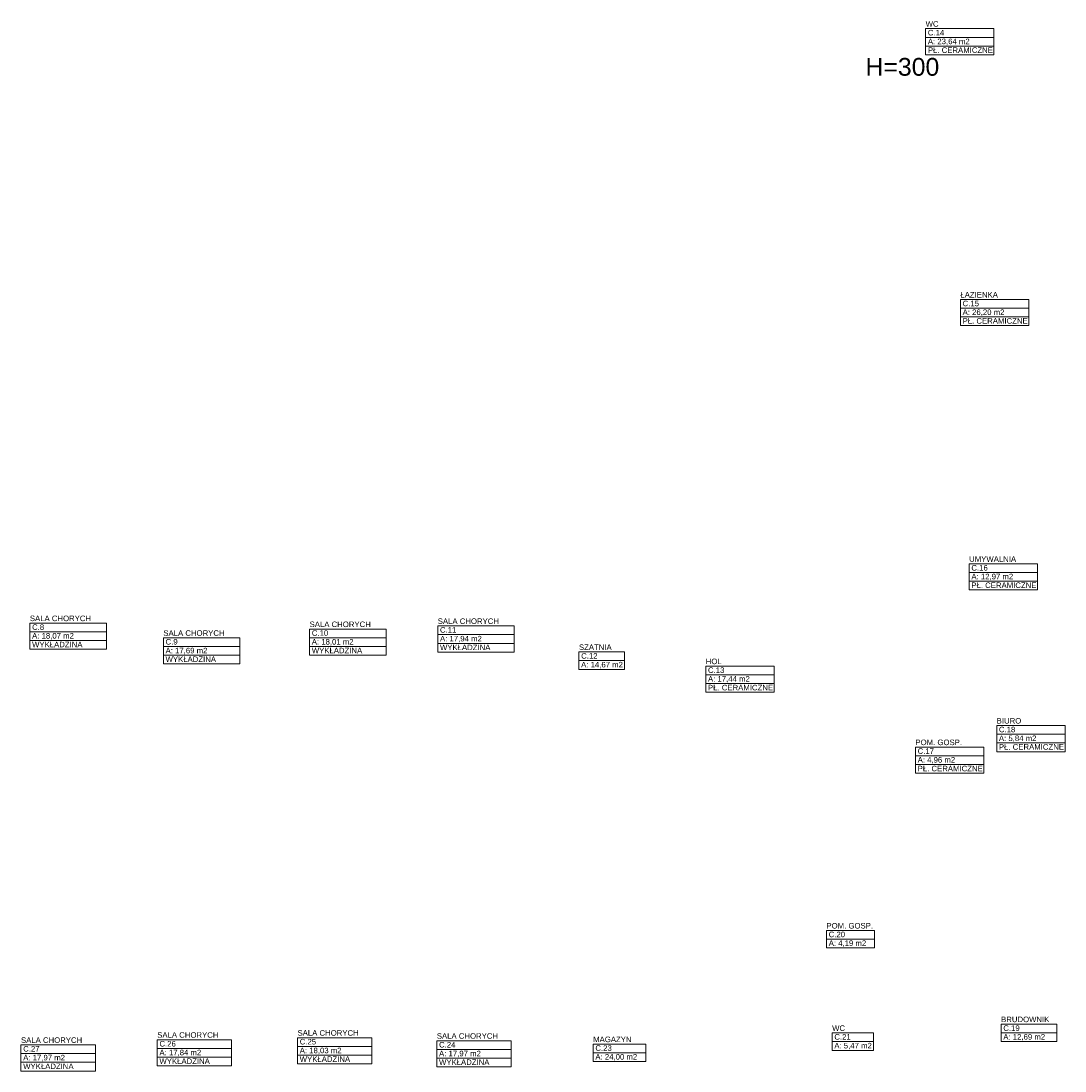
# Model space of a CAD drawing. Header units: millimetres. Extents: x 12683 to 90307, y 30842 to 62253.
# Tile 16 of 152: x 19880 to 22230, y 41238 to 43601. Entities that reach past the tile are written whole.
import ezdxf
from ezdxf.enums import TextEntityAlignment as Align

# ---------------------------------------------------------------- set-up
doc = ezdxf.new("R2010")
doc.units = ezdxf.units.MM
doc.header["$LTSCALE"] = 0.6
doc.layers.add('zzz_podklady_opisy', color=252, linetype='Continuous', lineweight=15)
doc.layers.add('zzzz_mapa', color=252, linetype='Continuous', lineweight=15)
doc.styles.add('GENERATED_STYLE_1', font='ARIAL.TTF')

# ---------------------------------------------------------------- blocks, each defined once
blk = doc.blocks.new('SALA CHORYCH        _C.8       _71_2', base_point=(260603, -32565))
at = {"layer": 'zzzz_mapa', "linetype": 'Continuous'}
for p, q in [((259742, -32369), (261465, -32369)), ((259742, -32565), (259742, -32369)), ((261465, -32565), (259742, -32565)), ((259742, -32565), (261465, -32565)), ((259742, -32762), (259742, -32565)), ((261465, -32369), (261465, -32565)), ((261465, -32565), (261465, -32762)), ((261465, -32762), (259742, -32762)), ((259742, -32762), (261465, -32762)), ((259742, -32958), (259742, -32762)), ((261465, -32762), (261465, -32958)), ((261465, -32958), (259742, -32958))]:
    blk.add_line(p, q, dxfattribs=at)
at = {"linetype": 'Continuous', "flags": 1}
for tag in ['ROOM_AREA', 'ROOM_PERIM', 'ROOM_WALLS_SURF', 'ROOM_DOORS_SURF', 'ROOM_WINDS_SURF', 'ROOM_BASELEV', 'ROOM_HEIGHT', 'ROOM_NET_AREA', 'ROOM_REDUCED_AREA', 'ROOM_CALC_AREA', 'ROOM_VOLUME']:
    blk.add_attdef(tag, text='', height=2000, dxfattribs=at).set_placement((260603, -33599), align=Align.BOTTOM_LEFT)
at = {"layer": 'zzzz_mapa', "linetype": 'Continuous', "insert": (259792, -32594), "char_height": 125, "attachment_point": 1, "style": 'GENERATED_STYLE_1'}
blk.add_mtext('{A: 18,07 m2}', dxfattribs=at)
at = {"layer": 'zzzz_mapa', "style": 'GENERATED_STYLE_1'}
for tag, p in [('ROOM_NAME', (259742, -32363)), ('ROOM_NUMBER', (259792, -32560)), ('basec', (259792, -32952))]:
    blk.add_attdef(tag, text='', height=125, dxfattribs=at).set_placement(p, align=Align.BOTTOM_LEFT)
blk = doc.blocks.new('SALA CHORYCH        _C.9         _72_2', base_point=(263609, -32896))
at = {"layer": 'zzzz_mapa', "linetype": 'Continuous'}
for p, q in [((262748, -32700), (264470, -32700)), ((262748, -32896), (262748, -32700)), ((264470, -32700), (264470, -32896)), ((264470, -32896), (262748, -32896)), ((262748, -32896), (264470, -32896)), ((262748, -33093), (262748, -32896)), ((264470, -32896), (264470, -33093)), ((264470, -33093), (262748, -33093)), ((262748, -33093), (264470, -33093)), ((262748, -33289), (262748, -33093)), ((264470, -33289), (262748, -33289)), ((264470, -33093), (264470, -33289))]:
    blk.add_line(p, q, dxfattribs=at)
at = {"linetype": 'Continuous', "flags": 1}
for tag in ['ROOM_AREA', 'ROOM_PERIM', 'ROOM_WALLS_SURF', 'ROOM_DOORS_SURF', 'ROOM_WINDS_SURF', 'ROOM_BASELEV', 'ROOM_HEIGHT', 'ROOM_NET_AREA', 'ROOM_REDUCED_AREA', 'ROOM_CALC_AREA', 'ROOM_VOLUME']:
    blk.add_attdef(tag, text='', height=2000, dxfattribs=at).set_placement((263609, -33930), align=Align.BOTTOM_LEFT)
at = {"layer": 'zzzz_mapa', "linetype": 'Continuous', "insert": (262798, -32925), "char_height": 125, "attachment_point": 1, "style": 'GENERATED_STYLE_1'}
blk.add_mtext('{A: 17,69 m2}', dxfattribs=at)
at = {"layer": 'zzzz_mapa', "style": 'GENERATED_STYLE_1'}
for tag, p in [('ROOM_NAME', (262748, -32694)), ('ROOM_NUMBER', (262798, -32890)), ('basec', (262798, -33283))]:
    blk.add_attdef(tag, text='', height=125, dxfattribs=at).set_placement(p, align=Align.BOTTOM_LEFT)
blk = doc.blocks.new('SALA CHORYCH        _C.10    _73_2', base_point=(266901, -32699))
at = {"layer": 'zzzz_mapa', "linetype": 'Continuous'}
for p, q in [((266039, -32503), (267762, -32503)), ((266039, -32699), (266039, -32503)), ((267762, -32503), (267762, -32699)), ((267762, -32699), (266039, -32699)), ((266039, -32699), (267762, -32699)), ((266039, -32896), (266039, -32699)), ((267762, -32699), (267762, -32896)), ((267762, -32896), (266039, -32896)), ((266039, -32896), (267762, -32896)), ((266039, -33092), (266039, -32896)), ((267762, -32896), (267762, -33092)), ((267762, -33092), (266039, -33092))]:
    blk.add_line(p, q, dxfattribs=at)
at = {"linetype": 'Continuous', "flags": 1}
for tag in ['ROOM_AREA', 'ROOM_PERIM', 'ROOM_WALLS_SURF', 'ROOM_DOORS_SURF', 'ROOM_WINDS_SURF', 'ROOM_BASELEV', 'ROOM_HEIGHT', 'ROOM_NET_AREA', 'ROOM_REDUCED_AREA', 'ROOM_CALC_AREA', 'ROOM_VOLUME']:
    blk.add_attdef(tag, text='', height=2000, dxfattribs=at).set_placement((266901, -33733), align=Align.BOTTOM_LEFT)
at = {"layer": 'zzzz_mapa', "linetype": 'Continuous', "insert": (266089, -32728), "char_height": 125, "attachment_point": 1, "style": 'GENERATED_STYLE_1'}
blk.add_mtext('{A: 18,01 m2}', dxfattribs=at)
at = {"layer": 'zzzz_mapa', "style": 'GENERATED_STYLE_1'}
for tag, p in [('ROOM_NAME', (266039, -32497)), ('ROOM_NUMBER', (266089, -32693)), ('basec', (266089, -33086))]:
    blk.add_attdef(tag, text='', height=125, dxfattribs=at).set_placement(p, align=Align.BOTTOM_LEFT)
blk = doc.blocks.new('SALA CHORYCH        _C.11 _74_2', base_point=(269786, -32630))
at = {"layer": 'zzzz_mapa', "linetype": 'Continuous'}
for p, q in [((268925, -32433), (270647, -32433)), ((268925, -32630), (268925, -32433)), ((270647, -32433), (270647, -32630)), ((270647, -32630), (268925, -32630)), ((268925, -32630), (270647, -32630)), ((268925, -32826), (268925, -32630)), ((270647, -32826), (268925, -32826)), ((268925, -32826), (270647, -32826)), ((268925, -33023), (268925, -32826)), ((270647, -32630), (270647, -32826)), ((270647, -32826), (270647, -33023)), ((270647, -33023), (268925, -33023))]:
    blk.add_line(p, q, dxfattribs=at)
at = {"linetype": 'Continuous', "flags": 1}
for tag in ['ROOM_AREA', 'ROOM_PERIM', 'ROOM_WALLS_SURF', 'ROOM_DOORS_SURF', 'ROOM_WINDS_SURF', 'ROOM_BASELEV', 'ROOM_HEIGHT', 'ROOM_NET_AREA', 'ROOM_REDUCED_AREA', 'ROOM_CALC_AREA', 'ROOM_VOLUME']:
    blk.add_attdef(tag, text='', height=2000, dxfattribs=at).set_placement((269786, -33663), align=Align.BOTTOM_LEFT)
at = {"layer": 'zzzz_mapa', "linetype": 'Continuous', "insert": (268975, -32658), "char_height": 125, "attachment_point": 1, "style": 'GENERATED_STYLE_1'}
blk.add_mtext('{A: 17,94 m2}', dxfattribs=at)
at = {"layer": 'zzzz_mapa', "style": 'GENERATED_STYLE_1'}
for tag, p in [('ROOM_NAME', (268925, -32428)), ('ROOM_NUMBER', (268975, -32624)), ('basec', (268975, -33017))]:
    blk.add_attdef(tag, text='', height=125, dxfattribs=at).set_placement(p, align=Align.BOTTOM_LEFT)
blk = doc.blocks.new('SZATNIA     _C.12 _75_2', base_point=(272614, -33117))
at = {"layer": 'zzzz_mapa', "linetype": 'Continuous'}
for p, q in [((272102, -33018), (273126, -33018)), ((272102, -33215), (272102, -33018)), ((273126, -33018), (273126, -33215)), ((273126, -33215), (272102, -33215)), ((272102, -33215), (273126, -33215)), ((272102, -33411), (272102, -33215)), ((273126, -33215), (273126, -33411)), ((273126, -33411), (272102, -33411))]:
    blk.add_line(p, q, dxfattribs=at)
at = {"linetype": 'Continuous', "flags": 1}
for tag in ['ROOM_AREA', 'ROOM_PERIM', 'ROOM_WALLS_SURF', 'ROOM_DOORS_SURF', 'ROOM_WINDS_SURF', 'ROOM_BASELEV', 'ROOM_HEIGHT', 'ROOM_NET_AREA', 'ROOM_REDUCED_AREA', 'ROOM_CALC_AREA', 'ROOM_VOLUME']:
    blk.add_attdef(tag, text='', height=2000, dxfattribs=at).set_placement((272614, -34150), align=Align.BOTTOM_LEFT)
at = {"layer": 'zzzz_mapa', "linetype": 'Continuous', "insert": (272152, -33243), "char_height": 125, "attachment_point": 1, "style": 'GENERATED_STYLE_1'}
blk.add_mtext('{A: 14,67 m2}', dxfattribs=at)
at = {"layer": 'zzzz_mapa', "style": 'GENERATED_STYLE_1'}
for tag, p in [('ROOM_NAME', (272102, -33012)), ('ROOM_NUMBER', (272152, -33209))]:
    blk.add_attdef(tag, text='', height=125, dxfattribs=at).set_placement(p, align=Align.BOTTOM_LEFT)
blk = doc.blocks.new('HOL _C.13_76_2', base_point=(275727, -33534))
at = {"layer": 'zzzz_mapa', "linetype": 'Continuous'}
for p, q in [((274958, -33338), (276496, -33338)), ((274958, -33534), (274958, -33338)), ((276496, -33534), (274958, -33534)), ((274958, -33534), (276496, -33534)), ((274958, -33731), (274958, -33534)), ((276496, -33338), (276496, -33534)), ((276496, -33534), (276496, -33731)), ((276496, -33731), (274958, -33731)), ((274958, -33731), (276496, -33731)), ((274958, -33927), (274958, -33731)), ((276496, -33731), (276496, -33927)), ((276496, -33927), (274958, -33927))]:
    blk.add_line(p, q, dxfattribs=at)
at = {"linetype": 'Continuous', "flags": 1}
for tag in ['ROOM_AREA', 'ROOM_PERIM', 'ROOM_WALLS_SURF', 'ROOM_DOORS_SURF', 'ROOM_WINDS_SURF', 'ROOM_BASELEV', 'ROOM_HEIGHT', 'ROOM_NET_AREA', 'ROOM_REDUCED_AREA', 'ROOM_CALC_AREA', 'ROOM_VOLUME']:
    blk.add_attdef(tag, text='', height=2000, dxfattribs=at).set_placement((275727, -34567), align=Align.BOTTOM_LEFT)
at = {"layer": 'zzzz_mapa', "linetype": 'Continuous', "insert": (275008, -33563), "char_height": 125, "attachment_point": 1, "style": 'GENERATED_STYLE_1'}
blk.add_mtext('{A: 17,44 m2}', dxfattribs=at)
at = {"layer": 'zzzz_mapa', "style": 'GENERATED_STYLE_1'}
for tag, p in [('ROOM_NAME', (274958, -33332)), ('ROOM_NUMBER', (275008, -33528)), ('basec', (275008, -33921))]:
    blk.add_attdef(tag, text='', height=125, dxfattribs=at).set_placement(p, align=Align.BOTTOM_LEFT)
blk = doc.blocks.new('WC_C.14_77_2', base_point=(280677, -19191))
at = {"layer": 'zzzz_mapa', "linetype": 'Continuous'}
for p, q in [((279908, -18994), (281446, -18994)), ((279908, -19191), (279908, -18994)), ((281446, -18994), (281446, -19191)), ((281446, -19191), (279908, -19191)), ((279908, -19191), (281446, -19191)), ((279908, -19387), (279908, -19191)), ((281446, -19191), (281446, -19387)), ((281446, -19387), (279908, -19387)), ((279908, -19387), (281446, -19387)), ((279908, -19584), (279908, -19387)), ((281446, -19584), (279908, -19584)), ((281446, -19387), (281446, -19584))]:
    blk.add_line(p, q, dxfattribs=at)
at = {"linetype": 'Continuous', "flags": 1}
for tag in ['ROOM_AREA', 'ROOM_PERIM', 'ROOM_WALLS_SURF', 'ROOM_DOORS_SURF', 'ROOM_WINDS_SURF', 'ROOM_BASELEV', 'ROOM_HEIGHT', 'ROOM_NET_AREA', 'ROOM_REDUCED_AREA', 'ROOM_CALC_AREA', 'ROOM_VOLUME']:
    blk.add_attdef(tag, text='', height=2000, dxfattribs=at).set_placement((280677, -20224), align=Align.BOTTOM_LEFT)
at = {"layer": 'zzzz_mapa', "linetype": 'Continuous', "insert": (279958, -19219), "char_height": 125, "attachment_point": 1, "style": 'GENERATED_STYLE_1'}
blk.add_mtext('{A: 23,64 m2}', dxfattribs=at)
at = {"layer": 'zzzz_mapa', "style": 'GENERATED_STYLE_1'}
for tag, p in [('ROOM_NAME', (279908, -18988)), ('ROOM_NUMBER', (279958, -19185)), ('basec', (279958, -19578))]:
    blk.add_attdef(tag, text='', height=125, dxfattribs=at).set_placement(p, align=Align.BOTTOM_LEFT)
blk = doc.blocks.new('ŁAZIENKA_C.15_78_2', base_point=(281459, -25283))
at = {"layer": 'zzzz_mapa', "linetype": 'Continuous'}
for p, q in [((280690, -25087), (282228, -25087)), ((280690, -25283), (280690, -25087)), ((282228, -25087), (282228, -25283)), ((282228, -25283), (280690, -25283)), ((280690, -25283), (282228, -25283)), ((280690, -25480), (280690, -25283)), ((282228, -25480), (280690, -25480)), ((280690, -25480), (282228, -25480)), ((280690, -25676), (280690, -25480)), ((282228, -25283), (282228, -25480)), ((282228, -25480), (282228, -25676)), ((282228, -25676), (280690, -25676))]:
    blk.add_line(p, q, dxfattribs=at)
at = {"linetype": 'Continuous', "flags": 1}
for tag in ['ROOM_AREA', 'ROOM_PERIM', 'ROOM_WALLS_SURF', 'ROOM_DOORS_SURF', 'ROOM_WINDS_SURF', 'ROOM_BASELEV', 'ROOM_HEIGHT', 'ROOM_NET_AREA', 'ROOM_REDUCED_AREA', 'ROOM_CALC_AREA', 'ROOM_VOLUME']:
    blk.add_attdef(tag, text='', height=2000, dxfattribs=at).set_placement((281459, -26317), align=Align.BOTTOM_LEFT)
at = {"layer": 'zzzz_mapa', "linetype": 'Continuous', "insert": (280740, -25312), "char_height": 125, "attachment_point": 1, "style": 'GENERATED_STYLE_1'}
blk.add_mtext('{A: 26,20 m2}', dxfattribs=at)
at = {"layer": 'zzzz_mapa', "style": 'GENERATED_STYLE_1'}
for tag, p in [('ROOM_NAME', (280690, -25081)), ('ROOM_NUMBER', (280740, -25278)), ('basec', (280740, -25670))]:
    blk.add_attdef(tag, text='', height=125, dxfattribs=at).set_placement(p, align=Align.BOTTOM_LEFT)
blk = doc.blocks.new('UMYWALNIA_C.16_79_2', base_point=(281655, -31232))
at = {"layer": 'zzzz_mapa', "linetype": 'Continuous'}
for p, q in [((280887, -31035), (282424, -31035)), ((280887, -31232), (280887, -31035)), ((282424, -31035), (282424, -31232)), ((282424, -31232), (280887, -31232)), ((280887, -31232), (282424, -31232)), ((280887, -31428), (280887, -31232)), ((282424, -31232), (282424, -31428)), ((282424, -31428), (280887, -31428)), ((280887, -31428), (282424, -31428)), ((280887, -31625), (280887, -31428)), ((282424, -31625), (280887, -31625)), ((282424, -31428), (282424, -31625))]:
    blk.add_line(p, q, dxfattribs=at)
at = {"linetype": 'Continuous', "flags": 1}
for tag in ['ROOM_AREA', 'ROOM_PERIM', 'ROOM_WALLS_SURF', 'ROOM_DOORS_SURF', 'ROOM_WINDS_SURF', 'ROOM_BASELEV', 'ROOM_HEIGHT', 'ROOM_NET_AREA', 'ROOM_REDUCED_AREA', 'ROOM_CALC_AREA', 'ROOM_VOLUME']:
    blk.add_attdef(tag, text='', height=2000, dxfattribs=at).set_placement((281655, -32265), align=Align.BOTTOM_LEFT)
at = {"layer": 'zzzz_mapa', "linetype": 'Continuous', "insert": (280937, -31260), "char_height": 125, "attachment_point": 1, "style": 'GENERATED_STYLE_1'}
blk.add_mtext('{A: 12,97 m2}', dxfattribs=at)
at = {"layer": 'zzzz_mapa', "style": 'GENERATED_STYLE_1'}
for tag, p in [('ROOM_NAME', (280887, -31029)), ('ROOM_NUMBER', (280937, -31226)), ('basec', (280937, -31619))]:
    blk.add_attdef(tag, text='', height=125, dxfattribs=at).set_placement(p, align=Align.BOTTOM_LEFT)
blk = doc.blocks.new('POM. GOSP. _C.17_80_2', base_point=(280447, -35355))
at = {"layer": 'zzzz_mapa', "linetype": 'Continuous'}
for p, q in [((279678, -35159), (281215, -35159)), ((279678, -35355), (279678, -35159)), ((281215, -35159), (281215, -35355)), ((281215, -35355), (279678, -35355)), ((279678, -35355), (281215, -35355)), ((279678, -35552), (279678, -35355)), ((281215, -35355), (281215, -35552)), ((281215, -35552), (279678, -35552)), ((279678, -35552), (281215, -35552)), ((279678, -35748), (279678, -35552)), ((281215, -35552), (281215, -35748)), ((281215, -35748), (279678, -35748))]:
    blk.add_line(p, q, dxfattribs=at)
at = {"linetype": 'Continuous', "flags": 1}
for tag in ['ROOM_AREA', 'ROOM_PERIM', 'ROOM_WALLS_SURF', 'ROOM_DOORS_SURF', 'ROOM_WINDS_SURF', 'ROOM_BASELEV', 'ROOM_HEIGHT', 'ROOM_NET_AREA', 'ROOM_REDUCED_AREA', 'ROOM_CALC_AREA', 'ROOM_VOLUME']:
    blk.add_attdef(tag, text='', height=2000, dxfattribs=at).set_placement((280447, -36388), align=Align.BOTTOM_LEFT)
at = {"layer": 'zzzz_mapa', "linetype": 'Continuous', "insert": (279728, -35384), "char_height": 125, "attachment_point": 1, "style": 'GENERATED_STYLE_1'}
blk.add_mtext('{A: 4,96 m2}', dxfattribs=at)
at = {"layer": 'zzzz_mapa', "style": 'GENERATED_STYLE_1'}
for tag, p in [('ROOM_NAME', (279678, -35153)), ('ROOM_NUMBER', (279728, -35349)), ('basec', (279728, -35742))]:
    blk.add_attdef(tag, text='', height=125, dxfattribs=at).set_placement(p, align=Align.BOTTOM_LEFT)
blk = doc.blocks.new('BIURO_C.18_81_2', base_point=(282276, -34870))
at = {"layer": 'zzzz_mapa', "linetype": 'Continuous'}
for p, q in [((281507, -34674), (283045, -34674)), ((281507, -34870), (281507, -34674)), ((283045, -34674), (283045, -34870)), ((283045, -34870), (281507, -34870)), ((281507, -34870), (283045, -34870)), ((281507, -35066), (281507, -34870)), ((283045, -34870), (283045, -35066)), ((283045, -35066), (281507, -35066)), ((281507, -35066), (283045, -35066)), ((281507, -35263), (281507, -35066)), ((283045, -35066), (283045, -35263)), ((283045, -35263), (281507, -35263))]:
    blk.add_line(p, q, dxfattribs=at)
at = {"linetype": 'Continuous', "flags": 1}
for tag in ['ROOM_AREA', 'ROOM_PERIM', 'ROOM_WALLS_SURF', 'ROOM_DOORS_SURF', 'ROOM_WINDS_SURF', 'ROOM_BASELEV', 'ROOM_HEIGHT', 'ROOM_NET_AREA', 'ROOM_REDUCED_AREA', 'ROOM_CALC_AREA', 'ROOM_VOLUME']:
    blk.add_attdef(tag, text='', height=2000, dxfattribs=at).set_placement((282276, -35903), align=Align.BOTTOM_LEFT)
at = {"layer": 'zzzz_mapa', "linetype": 'Continuous', "insert": (281557, -34899), "char_height": 125, "attachment_point": 1, "style": 'GENERATED_STYLE_1'}
blk.add_mtext('{A: 5,84 m2}', dxfattribs=at)
at = {"layer": 'zzzz_mapa', "style": 'GENERATED_STYLE_1'}
for tag, p in [('ROOM_NAME', (281507, -34668)), ('ROOM_NUMBER', (281557, -34864)), ('basec', (281557, -35257))]:
    blk.add_attdef(tag, text='', height=125, dxfattribs=at).set_placement(p, align=Align.BOTTOM_LEFT)
blk = doc.blocks.new('BRUDOWNIK    _C.19_82_2', base_point=(282235, -41491))
at = {"layer": 'zzzz_mapa', "linetype": 'Continuous'}
for p, q in [((281606, -41393), (282864, -41393)), ((281606, -41589), (281606, -41393)), ((282864, -41393), (282864, -41589)), ((282864, -41589), (281606, -41589)), ((281606, -41589), (282864, -41589)), ((281606, -41786), (281606, -41589)), ((282864, -41786), (281606, -41786)), ((282864, -41589), (282864, -41786))]:
    blk.add_line(p, q, dxfattribs=at)
at = {"linetype": 'Continuous', "flags": 1}
for tag in ['ROOM_AREA', 'ROOM_PERIM', 'ROOM_WALLS_SURF', 'ROOM_DOORS_SURF', 'ROOM_WINDS_SURF', 'ROOM_BASELEV', 'ROOM_HEIGHT', 'ROOM_NET_AREA', 'ROOM_REDUCED_AREA', 'ROOM_CALC_AREA', 'ROOM_VOLUME']:
    blk.add_attdef(tag, text='', height=2000, dxfattribs=at).set_placement((282235, -42524), align=Align.BOTTOM_LEFT)
at = {"layer": 'zzzz_mapa', "linetype": 'Continuous', "insert": (281656, -41618), "char_height": 125, "attachment_point": 1, "style": 'GENERATED_STYLE_1'}
blk.add_mtext('{A: 12,69 m2}', dxfattribs=at)
at = {"layer": 'zzzz_mapa', "style": 'GENERATED_STYLE_1'}
for tag, p in [('ROOM_NAME', (281606, -41387)), ('ROOM_NUMBER', (281656, -41583))]:
    blk.add_attdef(tag, text='', height=125, dxfattribs=at).set_placement(p, align=Align.BOTTOM_LEFT)
blk = doc.blocks.new('POM. GOSP. _C.20_83_2', base_point=(278214, -39384))
at = {"layer": 'zzzz_mapa', "linetype": 'Continuous'}
for p, q in [((277675, -39285), (278754, -39285)), ((277675, -39482), (277675, -39285)), ((278754, -39285), (278754, -39482)), ((278754, -39482), (277675, -39482)), ((277675, -39482), (278754, -39482)), ((277675, -39678), (277675, -39482)), ((278754, -39678), (277675, -39678)), ((278754, -39482), (278754, -39678))]:
    blk.add_line(p, q, dxfattribs=at)
at = {"linetype": 'Continuous', "flags": 1}
for tag in ['ROOM_AREA', 'ROOM_PERIM', 'ROOM_WALLS_SURF', 'ROOM_DOORS_SURF', 'ROOM_WINDS_SURF', 'ROOM_BASELEV', 'ROOM_HEIGHT', 'ROOM_NET_AREA', 'ROOM_REDUCED_AREA', 'ROOM_CALC_AREA', 'ROOM_VOLUME']:
    blk.add_attdef(tag, text='', height=2000, dxfattribs=at).set_placement((278214, -40417), align=Align.BOTTOM_LEFT)
at = {"layer": 'zzzz_mapa', "linetype": 'Continuous', "insert": (277725, -39510), "char_height": 125, "attachment_point": 1, "style": 'GENERATED_STYLE_1'}
blk.add_mtext('{A: 4,19 m2}', dxfattribs=at)
at = {"layer": 'zzzz_mapa', "style": 'GENERATED_STYLE_1'}
for tag, p in [('ROOM_NAME', (277675, -39279)), ('ROOM_NUMBER', (277725, -39476))]:
    blk.add_attdef(tag, text='', height=125, dxfattribs=at).set_placement(p, align=Align.BOTTOM_LEFT)
blk = doc.blocks.new('WC_C.21_84_2', base_point=(278267, -41688))
at = {"layer": 'zzzz_mapa', "linetype": 'Continuous'}
for p, q in [((277802, -41590), (278731, -41590)), ((277802, -41787), (277802, -41590)), ((278731, -41787), (277802, -41787)), ((277802, -41787), (278731, -41787)), ((277802, -41983), (277802, -41787)), ((278731, -41590), (278731, -41787)), ((278731, -41787), (278731, -41983)), ((278731, -41983), (277802, -41983))]:
    blk.add_line(p, q, dxfattribs=at)
at = {"linetype": 'Continuous', "flags": 1}
for tag in ['ROOM_AREA', 'ROOM_PERIM', 'ROOM_WALLS_SURF', 'ROOM_DOORS_SURF', 'ROOM_WINDS_SURF', 'ROOM_BASELEV', 'ROOM_HEIGHT', 'ROOM_NET_AREA', 'ROOM_REDUCED_AREA', 'ROOM_CALC_AREA', 'ROOM_VOLUME']:
    blk.add_attdef(tag, text='', height=2000, dxfattribs=at).set_placement((278267, -42722), align=Align.BOTTOM_LEFT)
at = {"layer": 'zzzz_mapa', "linetype": 'Continuous', "insert": (277852, -41815), "char_height": 125, "attachment_point": 1, "style": 'GENERATED_STYLE_1'}
blk.add_mtext('{A: 5,47 m2}', dxfattribs=at)
at = {"layer": 'zzzz_mapa', "style": 'GENERATED_STYLE_1'}
for tag, p in [('ROOM_NAME', (277802, -41584)), ('ROOM_NUMBER', (277852, -41781))]:
    blk.add_attdef(tag, text='', height=125, dxfattribs=at).set_placement(p, align=Align.BOTTOM_LEFT)
blk = doc.blocks.new('MAGAZYN       _C.23_86_2', base_point=(273014, -41940))
at = {"layer": 'zzzz_mapa', "linetype": 'Continuous'}
for p, q in [((272422, -41842), (273606, -41842)), ((272422, -42038), (272422, -41842)), ((273606, -42038), (272422, -42038)), ((272422, -42038), (273606, -42038)), ((272422, -42235), (272422, -42038)), ((273606, -41842), (273606, -42038)), ((273606, -42038), (273606, -42235)), ((273606, -42235), (272422, -42235))]:
    blk.add_line(p, q, dxfattribs=at)
at = {"linetype": 'Continuous', "flags": 1}
for tag in ['ROOM_AREA', 'ROOM_PERIM', 'ROOM_WALLS_SURF', 'ROOM_DOORS_SURF', 'ROOM_WINDS_SURF', 'ROOM_BASELEV', 'ROOM_HEIGHT', 'ROOM_NET_AREA', 'ROOM_REDUCED_AREA', 'ROOM_CALC_AREA', 'ROOM_VOLUME']:
    blk.add_attdef(tag, text='', height=2000, dxfattribs=at).set_placement((273014, -42973), align=Align.BOTTOM_LEFT)
at = {"layer": 'zzzz_mapa', "linetype": 'Continuous', "insert": (272472, -42067), "char_height": 125, "attachment_point": 1, "style": 'GENERATED_STYLE_1'}
blk.add_mtext('{A: 24,00 m2}', dxfattribs=at)
at = {"layer": 'zzzz_mapa', "style": 'GENERATED_STYLE_1'}
for tag, p in [('ROOM_NAME', (272422, -41836)), ('ROOM_NUMBER', (272472, -42032))]:
    blk.add_attdef(tag, text='', height=125, dxfattribs=at).set_placement(p, align=Align.BOTTOM_LEFT)
blk = doc.blocks.new('SALA CHORYCH       _C.24_87_2', base_point=(269740, -41963))
at = {"layer": 'zzzz_mapa', "linetype": 'Continuous'}
for p, q in [((268903, -41767), (270578, -41767)), ((268903, -41963), (268903, -41767)), ((270578, -41767), (270578, -41963)), ((270578, -41963), (268903, -41963)), ((268903, -41963), (270578, -41963)), ((268903, -42160), (268903, -41963)), ((270578, -41963), (270578, -42160)), ((270578, -42160), (268903, -42160)), ((268903, -42160), (270578, -42160)), ((268903, -42356), (268903, -42160)), ((270578, -42160), (270578, -42356)), ((270578, -42356), (268903, -42356))]:
    blk.add_line(p, q, dxfattribs=at)
at = {"linetype": 'Continuous', "flags": 1}
for tag in ['ROOM_AREA', 'ROOM_PERIM', 'ROOM_WALLS_SURF', 'ROOM_DOORS_SURF', 'ROOM_WINDS_SURF', 'ROOM_BASELEV', 'ROOM_HEIGHT', 'ROOM_NET_AREA', 'ROOM_REDUCED_AREA', 'ROOM_CALC_AREA', 'ROOM_VOLUME']:
    blk.add_attdef(tag, text='', height=2000, dxfattribs=at).set_placement((269740, -42996), align=Align.BOTTOM_LEFT)
at = {"layer": 'zzzz_mapa', "linetype": 'Continuous', "insert": (268953, -41992), "char_height": 125, "attachment_point": 1, "style": 'GENERATED_STYLE_1'}
blk.add_mtext('{A: 17,97 m2}', dxfattribs=at)
at = {"layer": 'zzzz_mapa', "style": 'GENERATED_STYLE_1'}
for tag, p in [('ROOM_NAME', (268903, -41761)), ('ROOM_NUMBER', (268953, -41957)), ('basec', (268953, -42350))]:
    blk.add_attdef(tag, text='', height=125, dxfattribs=at).set_placement(p, align=Align.BOTTOM_LEFT)
blk = doc.blocks.new('SALA CHORYCH       _C.25_88_2', base_point=(266605, -41894))
at = {"layer": 'zzzz_mapa', "linetype": 'Continuous'}
for p, q in [((265768, -41698), (267442, -41698)), ((265768, -41894), (265768, -41698)), ((267442, -41698), (267442, -41894)), ((267442, -41894), (265768, -41894)), ((265768, -41894), (267442, -41894)), ((265768, -42090), (265768, -41894)), ((267442, -41894), (267442, -42090)), ((267442, -42090), (265768, -42090)), ((265768, -42090), (267442, -42090)), ((265768, -42287), (265768, -42090)), ((267442, -42287), (265768, -42287)), ((267442, -42090), (267442, -42287))]:
    blk.add_line(p, q, dxfattribs=at)
at = {"linetype": 'Continuous', "flags": 1}
for tag in ['ROOM_AREA', 'ROOM_PERIM', 'ROOM_WALLS_SURF', 'ROOM_DOORS_SURF', 'ROOM_WINDS_SURF', 'ROOM_BASELEV', 'ROOM_HEIGHT', 'ROOM_NET_AREA', 'ROOM_REDUCED_AREA', 'ROOM_CALC_AREA', 'ROOM_VOLUME']:
    blk.add_attdef(tag, text='', height=2000, dxfattribs=at).set_placement((266605, -42927), align=Align.BOTTOM_LEFT)
at = {"layer": 'zzzz_mapa', "linetype": 'Continuous', "insert": (265818, -41923), "char_height": 125, "attachment_point": 1, "style": 'GENERATED_STYLE_1'}
blk.add_mtext('{A: 18,03 m2}', dxfattribs=at)
at = {"layer": 'zzzz_mapa', "style": 'GENERATED_STYLE_1'}
for tag, p in [('ROOM_NAME', (265768, -41692)), ('ROOM_NUMBER', (265818, -41888)), ('basec', (265818, -42281))]:
    blk.add_attdef(tag, text='', height=125, dxfattribs=at).set_placement(p, align=Align.BOTTOM_LEFT)
blk = doc.blocks.new('SALA CHORYCH       _C.26_89_2', base_point=(263446, -41940))
at = {"layer": 'zzzz_mapa', "linetype": 'Continuous'}
for p, q in [((262609, -41744), (264284, -41744)), ((262609, -41940), (262609, -41744)), ((264284, -41744), (264284, -41940)), ((264284, -41940), (262609, -41940)), ((262609, -41940), (264284, -41940)), ((262609, -42137), (262609, -41940)), ((264284, -41940), (264284, -42137)), ((264284, -42137), (262609, -42137)), ((262609, -42137), (264284, -42137)), ((262609, -42333), (262609, -42137)), ((264284, -42137), (264284, -42333)), ((264284, -42333), (262609, -42333))]:
    blk.add_line(p, q, dxfattribs=at)
at = {"linetype": 'Continuous', "flags": 1}
for tag in ['ROOM_AREA', 'ROOM_PERIM', 'ROOM_WALLS_SURF', 'ROOM_DOORS_SURF', 'ROOM_WINDS_SURF', 'ROOM_BASELEV', 'ROOM_HEIGHT', 'ROOM_NET_AREA', 'ROOM_REDUCED_AREA', 'ROOM_CALC_AREA', 'ROOM_VOLUME']:
    blk.add_attdef(tag, text='', height=2000, dxfattribs=at).set_placement((263446, -42973), align=Align.BOTTOM_LEFT)
at = {"layer": 'zzzz_mapa', "linetype": 'Continuous', "insert": (262659, -41969), "char_height": 125, "attachment_point": 1, "style": 'GENERATED_STYLE_1'}
blk.add_mtext('{A: 17,84 m2}', dxfattribs=at)
at = {"layer": 'zzzz_mapa', "style": 'GENERATED_STYLE_1'}
for tag, p in [('ROOM_NAME', (262609, -41738)), ('ROOM_NUMBER', (262659, -41934)), ('basec', (262659, -42327))]:
    blk.add_attdef(tag, text='', height=125, dxfattribs=at).set_placement(p, align=Align.BOTTOM_LEFT)
blk = doc.blocks.new('SALA CHORYCH       _C.27_90_2', base_point=(260380, -42055))
at = {"layer": 'zzzz_mapa', "linetype": 'Continuous'}
for p, q in [((259543, -41859), (261217, -41859)), ((259543, -42055), (259543, -41859)), ((261217, -41859), (261217, -42055)), ((261217, -42055), (259543, -42055)), ((259543, -42055), (261217, -42055)), ((259543, -42252), (259543, -42055)), ((261217, -42252), (259543, -42252)), ((259543, -42252), (261217, -42252)), ((259543, -42448), (259543, -42252)), ((261217, -42055), (261217, -42252)), ((261217, -42252), (261217, -42448)), ((261217, -42448), (259543, -42448))]:
    blk.add_line(p, q, dxfattribs=at)
at = {"linetype": 'Continuous', "flags": 1}
for tag in ['ROOM_AREA', 'ROOM_PERIM', 'ROOM_WALLS_SURF', 'ROOM_DOORS_SURF', 'ROOM_WINDS_SURF', 'ROOM_BASELEV', 'ROOM_HEIGHT', 'ROOM_NET_AREA', 'ROOM_REDUCED_AREA', 'ROOM_CALC_AREA', 'ROOM_VOLUME']:
    blk.add_attdef(tag, text='', height=2000, dxfattribs=at).set_placement((260380, -43089), align=Align.BOTTOM_LEFT)
at = {"layer": 'zzzz_mapa', "linetype": 'Continuous', "insert": (259593, -42084), "char_height": 125, "attachment_point": 1, "style": 'GENERATED_STYLE_1'}
blk.add_mtext('{A: 17,97 m2}', dxfattribs=at)
at = {"layer": 'zzzz_mapa', "style": 'GENERATED_STYLE_1'}
for tag, p in [('ROOM_NAME', (259543, -41853)), ('ROOM_NUMBER', (259593, -42049)), ('basec', (259593, -42442))]:
    blk.add_attdef(tag, text='', height=125, dxfattribs=at).set_placement(p, align=Align.BOTTOM_LEFT)

msp = doc.modelspace()

# ---------------------------------------------------------------- block references
at = {"layer": 'zzz_podklady_opisy'}
ref = msp.add_blockref('WC_C.14_77_2', (21993.6, 43564.2), dxfattribs=dict(at, xscale=0.1, yscale=0.1, zscale=0.1))
ref.add_attrib('ROOM_NAME', 'WC', dxfattribs={"layer": 'zzzz_mapa', "color": 5, "linetype": 'Continuous', "height": 12.5, "style": 'GENERATED_STYLE_1'}).set_placement((21916.7, 43584.4), align=Align.BOTTOM_LEFT)
ref.add_attrib('ROOM_NUMBER', 'C.14', dxfattribs={"layer": 'zzzz_mapa', "color": 5, "linetype": 'Continuous', "height": 12.5, "style": 'GENERATED_STYLE_1'}).set_placement((21921.7, 43564.8), align=Align.BOTTOM_LEFT)
ref.add_attrib('basec', 'PŁ. CERAMICZNE', dxfattribs={"layer": 'zzzz_mapa', "color": 5, "linetype": 'Continuous', "height": 12.5, "style": 'GENERATED_STYLE_1'}).set_placement((21921.7, 43525.5), align=Align.BOTTOM_LEFT)
ref = msp.add_blockref('ŁAZIENKA_C.15_78_2', (22071.8, 42954.9), dxfattribs=dict(at, xscale=0.1, yscale=0.1, zscale=0.1))
ref.add_attrib('ROOM_NAME', 'ŁAZIENKA', dxfattribs={"layer": 'zzzz_mapa', "color": 5, "linetype": 'Continuous', "height": 12.5, "style": 'GENERATED_STYLE_1'}).set_placement((21994.9, 42975.1), align=Align.BOTTOM_LEFT)
ref.add_attrib('ROOM_NUMBER', 'C.15', dxfattribs={"layer": 'zzzz_mapa', "color": 5, "linetype": 'Continuous', "height": 12.5, "style": 'GENERATED_STYLE_1'}).set_placement((21999.9, 42955.5), align=Align.BOTTOM_LEFT)
ref.add_attrib('basec', 'PŁ. CERAMICZNE', dxfattribs={"layer": 'zzzz_mapa', "color": 5, "linetype": 'Continuous', "height": 12.5, "style": 'GENERATED_STYLE_1'}).set_placement((21999.9, 42916.2), align=Align.BOTTOM_LEFT)
ref = msp.add_blockref('UMYWALNIA_C.16_79_2', (22091.5, 42360.1), dxfattribs=dict(at, xscale=0.1, yscale=0.1, zscale=0.1))
ref.add_attrib('ROOM_NAME', 'UMYWALNIA', dxfattribs={"layer": 'zzzz_mapa', "color": 5, "linetype": 'Continuous', "height": 12.5, "style": 'GENERATED_STYLE_1'}).set_placement((22014.6, 42380.3), align=Align.BOTTOM_LEFT)
ref.add_attrib('ROOM_NUMBER', 'C.16', dxfattribs={"layer": 'zzzz_mapa', "color": 5, "linetype": 'Continuous', "height": 12.5, "style": 'GENERATED_STYLE_1'}).set_placement((22019.6, 42360.7), align=Align.BOTTOM_LEFT)
ref.add_attrib('basec', 'PŁ. CERAMICZNE', dxfattribs={"layer": 'zzzz_mapa', "color": 5, "linetype": 'Continuous', "height": 12.5, "style": 'GENERATED_STYLE_1'}).set_placement((22019.6, 42321.4), align=Align.BOTTOM_LEFT)
ref = msp.add_blockref('SALA CHORYCH        _C.8       _71_2', (19986.3, 42226.7), dxfattribs=dict(at, xscale=0.1, yscale=0.1, zscale=0.1))
ref.add_attrib('ROOM_NAME', 'SALA CHORYCH', dxfattribs={"layer": 'zzzz_mapa', "color": 5, "linetype": 'Continuous', "height": 12.5, "style": 'GENERATED_STYLE_1'}).set_placement((19900.2, 42246.9), align=Align.BOTTOM_LEFT)
ref.add_attrib('ROOM_NUMBER', 'C.8', dxfattribs={"layer": 'zzzz_mapa', "color": 5, "linetype": 'Continuous', "height": 12.5, "style": 'GENERATED_STYLE_1'}).set_placement((19905.2, 42227.3), align=Align.BOTTOM_LEFT)
ref.add_attrib('basec', 'WYKŁADZINA', dxfattribs={"layer": 'zzzz_mapa', "color": 5, "linetype": 'Continuous', "height": 12.5, "style": 'GENERATED_STYLE_1'}).set_placement((19905.2, 42188), align=Align.BOTTOM_LEFT)
ref = msp.add_blockref('SALA CHORYCH        _C.10    _73_2', (20616, 42213.3), dxfattribs=dict(at, xscale=0.1, yscale=0.1, zscale=0.1))
ref.add_attrib('ROOM_NAME', 'SALA CHORYCH', dxfattribs={"layer": 'zzzz_mapa', "color": 5, "linetype": 'Continuous', "height": 12.5, "style": 'GENERATED_STYLE_1'}).set_placement((20529.9, 42233.5), align=Align.BOTTOM_LEFT)
ref.add_attrib('ROOM_NUMBER', 'C.10', dxfattribs={"layer": 'zzzz_mapa', "color": 5, "linetype": 'Continuous', "height": 12.5, "style": 'GENERATED_STYLE_1'}).set_placement((20534.9, 42213.9), align=Align.BOTTOM_LEFT)
ref.add_attrib('basec', 'WYKŁADZINA', dxfattribs={"layer": 'zzzz_mapa', "color": 5, "linetype": 'Continuous', "height": 12.5, "style": 'GENERATED_STYLE_1'}).set_placement((20534.9, 42174.6), align=Align.BOTTOM_LEFT)
ref = msp.add_blockref('SALA CHORYCH        _C.11 _74_2', (20904.6, 42220.3), dxfattribs=dict(at, xscale=0.1, yscale=0.1, zscale=0.1))
ref.add_attrib('ROOM_NAME', 'SALA CHORYCH', dxfattribs={"layer": 'zzzz_mapa', "color": 5, "linetype": 'Continuous', "height": 12.5, "style": 'GENERATED_STYLE_1'}).set_placement((20818.4, 42240.5), align=Align.BOTTOM_LEFT)
ref.add_attrib('ROOM_NUMBER', 'C.11', dxfattribs={"layer": 'zzzz_mapa', "color": 5, "linetype": 'Continuous', "height": 12.5, "style": 'GENERATED_STYLE_1'}).set_placement((20823.4, 42220.9), align=Align.BOTTOM_LEFT)
ref.add_attrib('basec', 'WYKŁADZINA', dxfattribs={"layer": 'zzzz_mapa', "color": 5, "linetype": 'Continuous', "height": 12.5, "style": 'GENERATED_STYLE_1'}).set_placement((20823.4, 42181.6), align=Align.BOTTOM_LEFT)
ref = msp.add_blockref('SALA CHORYCH        _C.9         _72_2', (20286.8, 42193.6), dxfattribs=dict(at, xscale=0.1, yscale=0.1, zscale=0.1))
ref.add_attrib('ROOM_NAME', 'SALA CHORYCH', dxfattribs={"layer": 'zzzz_mapa', "color": 5, "linetype": 'Continuous', "height": 12.5, "style": 'GENERATED_STYLE_1'}).set_placement((20200.7, 42213.8), align=Align.BOTTOM_LEFT)
ref.add_attrib('ROOM_NUMBER', 'C.9', dxfattribs={"layer": 'zzzz_mapa', "color": 5, "linetype": 'Continuous', "height": 12.5, "style": 'GENERATED_STYLE_1'}).set_placement((20205.7, 42194.2), align=Align.BOTTOM_LEFT)
ref.add_attrib('basec', 'WYKŁADZINA', dxfattribs={"layer": 'zzzz_mapa', "color": 5, "linetype": 'Continuous', "height": 12.5, "style": 'GENERATED_STYLE_1'}).set_placement((20205.7, 42154.9), align=Align.BOTTOM_LEFT)
ref = msp.add_blockref('SZATNIA     _C.12 _75_2', (21187.3, 42171.6), dxfattribs=dict(at, xscale=0.1, yscale=0.1, zscale=0.1))
ref.add_attrib('ROOM_NAME', 'SZATNIA', dxfattribs={"layer": 'zzzz_mapa', "color": 5, "linetype": 'Continuous', "height": 12.5, "style": 'GENERATED_STYLE_1'}).set_placement((21136.2, 42182), align=Align.BOTTOM_LEFT)
ref.add_attrib('ROOM_NUMBER', 'C.12', dxfattribs={"layer": 'zzzz_mapa', "color": 5, "linetype": 'Continuous', "height": 12.5, "style": 'GENERATED_STYLE_1'}).set_placement((21141.2, 42162.4), align=Align.BOTTOM_LEFT)
ref = msp.add_blockref('HOL _C.13_76_2', (21498.6, 42129.8), dxfattribs=dict(at, xscale=0.1, yscale=0.1, zscale=0.1))
ref.add_attrib('ROOM_NAME', 'HOL', dxfattribs={"layer": 'zzzz_mapa', "color": 5, "linetype": 'Continuous', "height": 12.5, "style": 'GENERATED_STYLE_1'}).set_placement((21421.7, 42150.1), align=Align.BOTTOM_LEFT)
ref.add_attrib('ROOM_NUMBER', 'C.13', dxfattribs={"layer": 'zzzz_mapa', "color": 5, "linetype": 'Continuous', "height": 12.5, "style": 'GENERATED_STYLE_1'}).set_placement((21426.7, 42130.4), align=Align.BOTTOM_LEFT)
ref.add_attrib('basec', 'PŁ. CERAMICZNE', dxfattribs={"layer": 'zzzz_mapa', "color": 5, "linetype": 'Continuous', "height": 12.5, "style": 'GENERATED_STYLE_1'}).set_placement((21426.7, 42091.1), align=Align.BOTTOM_LEFT)
ref = msp.add_blockref('BIURO_C.18_81_2', (22153.5, 41996.2), dxfattribs=dict(at, xscale=0.1, yscale=0.1, zscale=0.1))
ref.add_attrib('ROOM_NAME', 'BIURO', dxfattribs={"layer": 'zzzz_mapa', "color": 5, "linetype": 'Continuous', "height": 12.5, "style": 'GENERATED_STYLE_1'}).set_placement((22076.6, 42016.5), align=Align.BOTTOM_LEFT)
ref.add_attrib('ROOM_NUMBER', 'C.18', dxfattribs={"layer": 'zzzz_mapa', "color": 5, "linetype": 'Continuous', "height": 12.5, "style": 'GENERATED_STYLE_1'}).set_placement((22081.6, 41996.8), align=Align.BOTTOM_LEFT)
ref.add_attrib('basec', 'PŁ. CERAMICZNE', dxfattribs={"layer": 'zzzz_mapa', "color": 5, "linetype": 'Continuous', "height": 12.5, "style": 'GENERATED_STYLE_1'}).set_placement((22081.6, 41957.6), align=Align.BOTTOM_LEFT)
ref = msp.add_blockref('POM. GOSP. _C.17_80_2', (21970.6, 41947.7), dxfattribs=dict(at, xscale=0.1, yscale=0.1, zscale=0.1))
ref.add_attrib('ROOM_NAME', 'POM. GOSP.', dxfattribs={"layer": 'zzzz_mapa', "color": 5, "linetype": 'Continuous', "height": 12.5, "style": 'GENERATED_STYLE_1'}).set_placement((21893.7, 41967.9), align=Align.BOTTOM_LEFT)
ref.add_attrib('ROOM_NUMBER', 'C.17', dxfattribs={"layer": 'zzzz_mapa', "color": 5, "linetype": 'Continuous', "height": 12.5, "style": 'GENERATED_STYLE_1'}).set_placement((21898.7, 41948.3), align=Align.BOTTOM_LEFT)
ref.add_attrib('basec', 'PŁ. CERAMICZNE', dxfattribs={"layer": 'zzzz_mapa', "color": 5, "linetype": 'Continuous', "height": 12.5, "style": 'GENERATED_STYLE_1'}).set_placement((21898.7, 41909), align=Align.BOTTOM_LEFT)
ref = msp.add_blockref('POM. GOSP. _C.20_83_2', (21747.4, 41544.9), dxfattribs=dict(at, xscale=0.1, yscale=0.1, zscale=0.1))
ref.add_attrib('ROOM_NAME', 'POM. GOSP.', dxfattribs={"layer": 'zzzz_mapa', "color": 5, "linetype": 'Continuous', "height": 12.5, "style": 'GENERATED_STYLE_1'}).set_placement((21693.4, 41555.3), align=Align.BOTTOM_LEFT)
ref.add_attrib('ROOM_NUMBER', 'C.20', dxfattribs={"layer": 'zzzz_mapa', "color": 5, "linetype": 'Continuous', "height": 12.5, "style": 'GENERATED_STYLE_1'}).set_placement((21698.4, 41535.7), align=Align.BOTTOM_LEFT)
ref = msp.add_blockref('BRUDOWNIK    _C.19_82_2', (22149.4, 41334.1), dxfattribs=dict(at, xscale=0.1, yscale=0.1, zscale=0.1))
ref.add_attrib('ROOM_NAME', 'BRUDOWNIK', dxfattribs={"layer": 'zzzz_mapa', "color": 5, "linetype": 'Continuous', "height": 12.5, "style": 'GENERATED_STYLE_1'}).set_placement((22086.5, 41344.6), align=Align.BOTTOM_LEFT)
ref.add_attrib('ROOM_NUMBER', 'C.19', dxfattribs={"layer": 'zzzz_mapa', "color": 5, "linetype": 'Continuous', "height": 12.5, "style": 'GENERATED_STYLE_1'}).set_placement((22091.5, 41324.9), align=Align.BOTTOM_LEFT)
ref = msp.add_blockref('SALA CHORYCH       _C.26_89_2', (20270.6, 41289.2), dxfattribs=dict(at, xscale=0.1, yscale=0.1, zscale=0.1))
ref.add_attrib('ROOM_NAME', 'SALA CHORYCH', dxfattribs={"layer": 'zzzz_mapa', "color": 5, "linetype": 'Continuous', "height": 12.5, "style": 'GENERATED_STYLE_1'}).set_placement((20186.9, 41309.5), align=Align.BOTTOM_LEFT)
ref.add_attrib('ROOM_NUMBER', 'C.26', dxfattribs={"layer": 'zzzz_mapa', "color": 5, "linetype": 'Continuous', "height": 12.5, "style": 'GENERATED_STYLE_1'}).set_placement((20191.9, 41289.8), align=Align.BOTTOM_LEFT)
ref.add_attrib('basec', 'WYKŁADZINA', dxfattribs={"layer": 'zzzz_mapa', "color": 5, "linetype": 'Continuous', "height": 12.5, "style": 'GENERATED_STYLE_1'}).set_placement((20191.9, 41250.5), align=Align.BOTTOM_LEFT)
ref = msp.add_blockref('SALA CHORYCH       _C.25_88_2', (20586.4, 41293.8), dxfattribs=dict(at, xscale=0.1, yscale=0.1, zscale=0.1))
ref.add_attrib('ROOM_NAME', 'SALA CHORYCH', dxfattribs={"layer": 'zzzz_mapa', "color": 5, "linetype": 'Continuous', "height": 12.5, "style": 'GENERATED_STYLE_1'}).set_placement((20502.7, 41314.1), align=Align.BOTTOM_LEFT)
ref.add_attrib('ROOM_NUMBER', 'C.25', dxfattribs={"layer": 'zzzz_mapa', "color": 5, "linetype": 'Continuous', "height": 12.5, "style": 'GENERATED_STYLE_1'}).set_placement((20507.7, 41294.4), align=Align.BOTTOM_LEFT)
ref.add_attrib('basec', 'WYKŁADZINA', dxfattribs={"layer": 'zzzz_mapa', "color": 5, "linetype": 'Continuous', "height": 12.5, "style": 'GENERATED_STYLE_1'}).set_placement((20507.7, 41255.2), align=Align.BOTTOM_LEFT)
ref = msp.add_blockref('SALA CHORYCH       _C.24_87_2', (20900, 41286.9), dxfattribs=dict(at, xscale=0.1, yscale=0.1, zscale=0.1))
ref.add_attrib('ROOM_NAME', 'SALA CHORYCH', dxfattribs={"layer": 'zzzz_mapa', "color": 5, "linetype": 'Continuous', "height": 12.5, "style": 'GENERATED_STYLE_1'}).set_placement((20816.3, 41307.2), align=Align.BOTTOM_LEFT)
ref.add_attrib('ROOM_NUMBER', 'C.24', dxfattribs={"layer": 'zzzz_mapa', "color": 5, "linetype": 'Continuous', "height": 12.5, "style": 'GENERATED_STYLE_1'}).set_placement((20821.3, 41287.5), align=Align.BOTTOM_LEFT)
ref.add_attrib('basec', 'WYKŁADZINA', dxfattribs={"layer": 'zzzz_mapa', "color": 5, "linetype": 'Continuous', "height": 12.5, "style": 'GENERATED_STYLE_1'}).set_placement((20821.3, 41248.2), align=Align.BOTTOM_LEFT)
ref = msp.add_blockref('WC_C.21_84_2', (21752.6, 41314.4), dxfattribs=dict(at, xscale=0.1, yscale=0.1, zscale=0.1))
ref.add_attrib('ROOM_NAME', 'WC', dxfattribs={"layer": 'zzzz_mapa', "color": 5, "linetype": 'Continuous', "height": 12.5, "style": 'GENERATED_STYLE_1'}).set_placement((21706.2, 41324.8), align=Align.BOTTOM_LEFT)
ref.add_attrib('ROOM_NUMBER', 'C.21', dxfattribs={"layer": 'zzzz_mapa', "color": 5, "linetype": 'Continuous', "height": 12.5, "style": 'GENERATED_STYLE_1'}).set_placement((21711.2, 41305.2), align=Align.BOTTOM_LEFT)
ref = msp.add_blockref('SALA CHORYCH       _C.27_90_2', (19963.9, 41277.7), dxfattribs=dict(at, xscale=0.1, yscale=0.1, zscale=0.1))
ref.add_attrib('ROOM_NAME', 'SALA CHORYCH', dxfattribs={"layer": 'zzzz_mapa', "color": 5, "linetype": 'Continuous', "height": 12.5, "style": 'GENERATED_STYLE_1'}).set_placement((19880.2, 41297.9), align=Align.BOTTOM_LEFT)
ref.add_attrib('ROOM_NUMBER', 'C.27', dxfattribs={"layer": 'zzzz_mapa', "color": 5, "linetype": 'Continuous', "height": 12.5, "style": 'GENERATED_STYLE_1'}).set_placement((19885.2, 41278.3), align=Align.BOTTOM_LEFT)
ref.add_attrib('basec', 'WYKŁADZINA', dxfattribs={"layer": 'zzzz_mapa', "color": 5, "linetype": 'Continuous', "height": 12.5, "style": 'GENERATED_STYLE_1'}).set_placement((19885.2, 41239), align=Align.BOTTOM_LEFT)
ref = msp.add_blockref('MAGAZYN       _C.23_86_2', (21227.4, 41289.2), dxfattribs=dict(at, xscale=0.1, yscale=0.1, zscale=0.1))
ref.add_attrib('ROOM_NAME', 'MAGAZYN', dxfattribs={"layer": 'zzzz_mapa', "color": 5, "linetype": 'Continuous', "height": 12.5, "style": 'GENERATED_STYLE_1'}).set_placement((21168.2, 41299.6), align=Align.BOTTOM_LEFT)
ref.add_attrib('ROOM_NUMBER', 'C.23', dxfattribs={"layer": 'zzzz_mapa', "color": 5, "linetype": 'Continuous', "height": 12.5, "style": 'GENERATED_STYLE_1'}).set_placement((21173.2, 41280), align=Align.BOTTOM_LEFT)

# ---------------------------------------------------------------- texts
at = {"layer": 'zzz_podklady_opisy', "insert": (21864.3, 43497.6), "char_height": 40, "attachment_point": 5, "style": 'GENERATED_STYLE_1'}
msp.add_mtext('{H=300}', dxfattribs=at)

doc.saveas('drawing.dxf')
